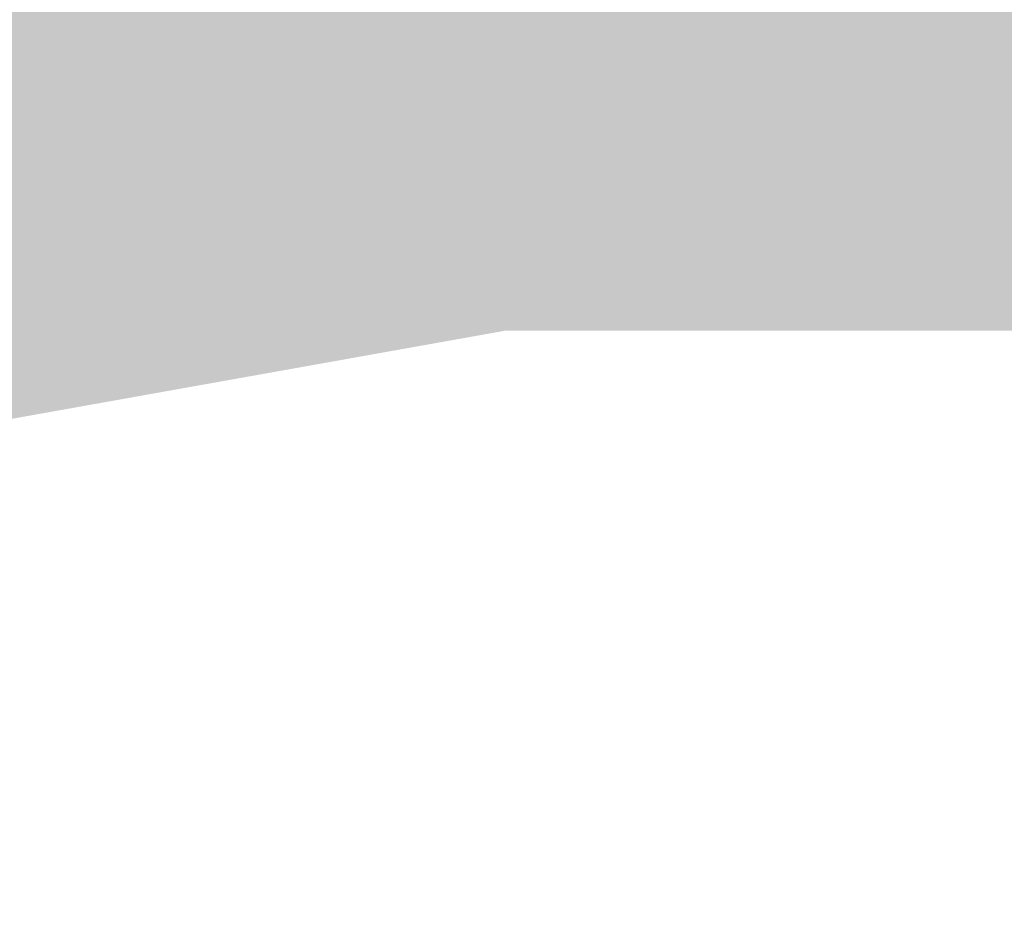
# Model space of a CAD drawing. Header units: millimetres. Extents: x -889928 to -835559, y 137213 to 158342.
# Tile 7 of 19: x -849556 to -845958, y 147778 to 151031. Entities that reach past the tile are written whole.
import ezdxf

# ---------------------------------------------------------------- set-up
doc = ezdxf.new("R2010")
doc.units = ezdxf.units.MM
doc.header["$XCLIPFRAME"] = 2
doc.linetypes.add('Tracejada', pattern=[6.35, 3.175, -3.175])
doc.layers.add('A-DETL-GENF', color=92, linetype='Continuous', lineweight=5)
doc.layers.add('G-ANNO-REFR', color=1, linetype='Tracejada', lineweight=5)
picture_1 = doc.add_image_def('image1.png', size_in_pixel=(1000, 904))
picture_2 = doc.add_image_def('image2.png', size_in_pixel=(1500, 1617))
picture_3 = doc.add_image_def('image3.png', size_in_pixel=(1556, 1639))

msp = doc.modelspace()

# ---------------------------------------------------------------- hatches: boundary and pattern name
at = {"layer": 'A-DETL-GENF'}
h = msp.add_hatch(dxfattribs=at)
h.set_pattern_fill('FP1_4', color=252, style=0, pattern_type=2)
h.set_pattern_definition([(315, (-853518.02, 150500), (224.5064, 0), [158.75, -158.75]), (315, (-853475.92, 150542.1), (224.5064, 0), [158.75, -158.75]), (315, (-853433.82, 150584.2), (224.5064, 0), [158.75, -158.75]), (45, (-853405.75, 150584.2), (0, 224.5064), [158.75, -158.75]), (45, (-853363.65, 150542.1), (0, 224.5064), [158.75, -158.75]), (45, (-853321.55, 150500), (0, 224.5064), [158.75, -158.75])])
h.paths.add_polyline_path([(-881868.156, 142764.988), (-876454.782, 142764.988), (-875306.631, 143350), (-872119.951, 143350), (-872119.951, 146450), (-867112.697, 146450), (-857089.465, 149103.333), (-852214.542, 149103.333), (-847783.621, 149894.569), (-838286.71, 149894.569), (-838286.71, 152000), (-840115.222, 152000), (-840115.222, 151730), (-841252.283, 151781.568), (-842391.093, 151822.359), (-843533.669, 151852.369), (-844657.773, 151871.323), (-845755.607, 151879.753), (-846893.051, 151877.695), (-847958.153, 151866.282), (-847958.153, 152100), (-850167.8, 152100), (-852657.788, 151472.809), (-857093.585, 151472.809), (-857093.585, 151204.091), (-857452.296, 151113.939), (-861924.956, 151113.939), (-861924.956, 150920.122), (-867339.773, 149486.721), (-869793.322, 149486.721), (-869793.322, 149246.721), (-871053.322, 149246.721), (-871053.322, 149106.721), (-875084.951, 149106.721), (-875084.951, 144228.554), (-877618.437, 144228.554), (-877391.891, 144850.984), (-879868.968, 143998.058), (-882289.005, 142764.988)], flags=0)

# ---------------------------------------------------------------- pictures from other files: only their frames are drawn
at = {"layer": 'G-ANNO-REFR'}
image = msp.add_image(picture_2, insert=(-859300.354, 150581.465), size_in_units=(3710.145, 4000), dxfattribs=at)
image.set_boundary_path([(-12382.7142, 4776.35474), (-12382.7142, -1520.8903), (8495.6518, -1520.8903), (8495.6518, 4776.35474), (-12382.7142, 4776.35474)])
image.dxf.flags = 15
image = msp.add_image(picture_3, insert=(-857492.663, 150711.32), size_in_units=(6644.068, 7000), dxfattribs=at)
image.set_boundary_path([(-7596.1878, 3499.31283), (-7596.1878, -148.0711), (4497.8594, -148.0711), (4497.8594, 3499.31283), (-7596.1878, 3499.31283)])
image.dxf.flags = 15
image = msp.add_image(picture_1, insert=(-862750.776, 150912.355), size_in_units=(5528, 5000), dxfattribs=at)
image.set_boundary_path([(-4916.30857, 2376.84007), (-4916.30857, -439.59012), (4425.4381, -439.59012), (4425.4381, 2376.84007), (-4916.30857, 2376.84007)])
image.dxf.flags = 15

doc.saveas('drawing.dxf')
